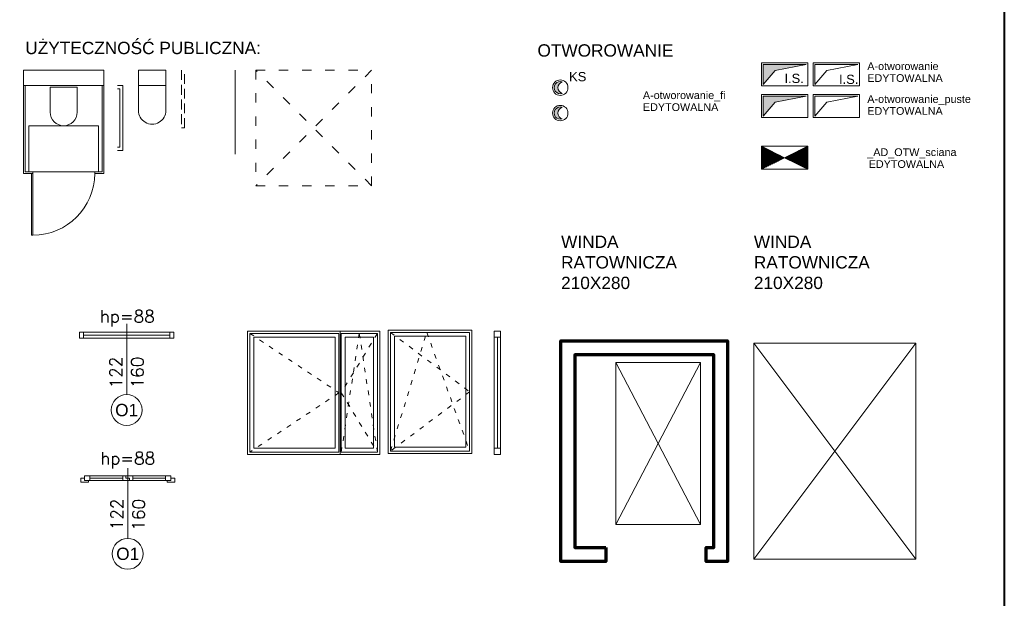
# Model space of a CAD drawing. Header units: millimetres. Extents: x 19422 to 119122, y -6876 to 97602.
# Tile 34 of 35: x 95638 to 108403, y 74257 to 81765. Entities that reach past the tile are written whole.
import ezdxf
from ezdxf.enums import TextEntityAlignment as Align

# ---------------------------------------------------------------- set-up
doc = ezdxf.new("R2010")
doc.units = ezdxf.units.MM
doc.linetypes.add('PT_IS_01_RZUT PIWNICY$0$DASHED', pattern=[19.049999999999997, 12.7, -6.35])
doc.linetypes.add('PT_IS_01_RZUT PIWNICY$0$ISO03W100', pattern=[30, 12, -18])
doc.layers.add('PT_IS_01_RZUT PIWNICY$0$!_NIEDRUKOWALNE', color=213, linetype='Continuous', lineweight=13, plot=False)
for name, color, linetype, lineweight in [('PT_IS_01_RZUT PIWNICY$0$A_CIENKIE', 151, 'Continuous', 5), ('PT_IS_01_RZUT PIWNICY$0$A_OKNA', 6, 'Continuous', 13), ('PT_IS_01_RZUT PIWNICY$0$A_OPIS_STOLARKA_OKIENNA', 241, 'Continuous', 13), ('PT_IS_01_RZUT PIWNICY$0$A_OTWOROWANIE', 3, 'Continuous', 13), ('PT_IS_01_RZUT PIWNICY$0$A_WYPOSAŻENIE SANITARNE', 4, 'Continuous', 5), ('PT_IS_01_RZUT PIWNICY$0$A_ŚCIANY KONSTRUKCYJNE', 5, 'Continuous', 70), ('S_WODA', 160, 'Continuous', 40)]:
    doc.layers.add(name, color=color, linetype=linetype, lineweight=lineweight)
doc.layers.add('PT_IS_01_RZUT PIWNICY$0$IE_SYMBOLE', color=7, linetype='Continuous', lineweight=13, true_color=0xfe0000)
doc.styles.add('PT_IS_01_RZUT PIWNICY$0$100 ARIAL', font='arial.ttf', dxfattribs={"height": 16})
doc.styles.add('PT_IS_01_RZUT PIWNICY$0$100 ROMANS', font='ROMANS.shx', dxfattribs={"width": 0.7, "height": 16})
doc.styles.add('PT_IS_01_RZUT PIWNICY$0$ARIAL', font='arial.ttf')
pattern_1 = [(45, (0, 0), (-0.6735192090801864, 0.6735192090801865), [])]

# ---------------------------------------------------------------- blocks, each defined once
blk = doc.blocks.new('PT_IS_01_RZUT PIWNICY$0$_NPSPR')
at = {"linetype": 'PT_IS_01_RZUT PIWNICY$0$ISO03W100'}
blk.add_lwpolyline([(-75, 75), (-75, -75), (75, -75), (-75, 75), (75, 75), (-75, -75), (75, -75), (75, 75)], dxfattribs=at)
blk = doc.blocks.new('PT_IS_01_RZUT PIWNICY$0$_KABINA WC')
for points in [[(2, 0), (0, 0), (0, -114), (12.25123598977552, -114)], [(2, 0), (2, -112), (12.25123598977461, -112)], [(92.25123598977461, -112), (102, -112), (102, 0)], [(92.25123598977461, -114), (104, -114), (104, 0), (102, 0)], [(10.25123598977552, -114), (10.25123598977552, -194), (12.25123598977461, -194), (12.25123598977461, -114), (10.25123598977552, -114)], [(12.25123598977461, -114), (12.25123598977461, -112)], [(92.25123598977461, -114), (92.25123598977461, -112)]]:
    blk.add_lwpolyline(points)
blk.add_lwpolyline([(34.5, -34.5), (34.5, -2), (69.5, -2), (69.5, -34.5, -0.9999999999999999)], format="xyb", close=True)
blk.add_arc((12.25123598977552, -114), 80, 270, 0)
at = {"layer": 'PT_IS_01_RZUT PIWNICY$0$!_NIEDRUKOWALNE'}
for points in [[(104, 0), (0, 0), (0, 20), (104, 20), (104, 0)], [(7.000000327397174, -52), (97.00000032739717, -52), (97.00000032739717, -112), (7.000000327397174, -112), (7.000000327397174, -52)]]:
    blk.add_lwpolyline(points, dxfattribs=at)
blk = doc.blocks.new('PT_IS_01_RZUT PIWNICY$0$_WC NPSPR')
for p, q in [((27.24999995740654, -52.25032540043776), (27.24999995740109, -52.24999997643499)), ((62.75000011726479, -52.25032512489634), (62.75000011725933, -52.24999932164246))]:
    blk.add_line(p, q)
for points in [[(27.24999995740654, -52.25032539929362), (27.24999927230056, 0), (62.74999931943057, 4.654757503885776e-07), (62.75000011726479, -52.25032505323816)], [(9.672548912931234e-07, -20.00000045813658), (7.000000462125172, -20.00000012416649), (7.000003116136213, -104.0000001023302), (3.621265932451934e-06, -104.0000004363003)], [(1.103890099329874e-06, -24.00000045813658), (3.00000059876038, -24.0000002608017), (3.000002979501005, -100.0000002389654), (3.484630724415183e-06, -100.0000004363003)], [(27.24999953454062, -20), (62.74999958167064, -19.99999953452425)]]:
    blk.add_lwpolyline(points)
at = {"linetype": 'PT_IS_01_RZUT PIWNICY$0$DASHED'}
blk.add_lwpolyline([(82.99999871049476, 8.46655821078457e-05), (82.99999871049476, 8.46655821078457e-05), (83.00000127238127, -74.99991539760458), (87.00000127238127, -74.99991526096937), (86.99999869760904, 8.46655821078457e-05)], dxfattribs=at)
blk.add_arc((45.00000003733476, -52.25016245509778), 17.75000008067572, 179.9994755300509, 0.0005265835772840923)
at = {"layer": 'PT_IS_01_RZUT PIWNICY$0$!_NIEDRUKOWALNE'}
blk.add_lwpolyline([(152.7499993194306, 4.654757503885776e-07), (152.7499993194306, -108.8643547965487)], dxfattribs=at)
blk = doc.blocks.new('*U155')
h = blk.add_hatch()
h.set_pattern_fill('ANSI31', color=256, scale=0.3)
h.set_pattern_definition(pattern_1)
h.paths.add_polyline_path([(0, -30), (30, -15), (0, 0)])
h = blk.add_hatch()
h.set_pattern_fill('ANSI31', color=256, scale=0.3)
h.set_pattern_definition(pattern_1)
h.paths.add_polyline_path([(30, -15), (60, 0), (60, -30)])
for points in [[(0, 0), (60, 0), (60, -30), (0, -30)], [(0, 0), (30, -15), (0, -30)], [(60, 0), (30, -15), (60, -30)]]:
    blk.add_lwpolyline(points, close=True)
blk = doc.blocks.new('PT_IS_01_RZUT PIWNICY$0$A-OTWOROWANIE_fi')
h = blk.add_hatch(color=256)
h.dxf.hatch_style = 1
edge = h.paths.add_edge_path()
edge.add_arc((5, -8.881784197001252e-16), 8, 108.209956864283, 251.790043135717)
edge.add_arc((1.332267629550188e-15, 0), 8, 71.79004313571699, 288.20995686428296, ccw=False)
blk.add_lwpolyline([(2.500000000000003, 7.599342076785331, 0.7237468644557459), (2.499999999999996, -7.599342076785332, -1.381698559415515)], format="xyb", close=True)
blk.add_circle((0, 0), 10)
blk = doc.blocks.new('*U156')
h = blk.add_hatch(color=256)
h.dxf.hatch_style = 1
edge = h.paths.add_edge_path()
edge.add_arc((5, -8.881784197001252e-16), 8, 108.209956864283, 251.790043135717)
edge.add_arc((1.332267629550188e-15, 0), 8, 71.79004313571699, 288.20995686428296, ccw=False)
blk.add_lwpolyline([(2.500000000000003, 7.599342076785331, 0.7237468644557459), (2.499999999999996, -7.599342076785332, -1.381698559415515)], format="xyb", close=True)
blk.add_circle((0, 0), 10)
at = {"style": 'PT_IS_01_RZUT PIWNICY$0$ARIAL', "flags": 8}
blk.add_attdef('OPISSZACHTU', (10.47210994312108, 8.278696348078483), '', height=12, dxfattribs=at)
blk = doc.blocks.new('*U157')
h = blk.add_hatch(color=256)
h.dxf.hatch_style = 1
h.paths.add_polyline_path([(2.000000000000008, -28), (17.5, -10), (58, -2), (2, -2)])
for points in [[(7.347880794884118e-15, -30), (60.00000000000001, -30), (60.00000000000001, 0), (0, 0)], [(2.000000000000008, -28), (17.5, -10), (58, -2), (2, -2)]]:
    blk.add_lwpolyline(points, close=True)
blk = doc.blocks.new('*U158')
h = blk.add_hatch(color=256)
h.dxf.hatch_style = 1
h.paths.add_polyline_path([(2.000000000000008, -28), (17.5, -10), (58, -2), (2, -2)])
for points in [[(7.347880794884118e-15, -30), (60.00000000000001, -30), (60.00000000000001, 0), (0, 0)], [(2.000000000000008, -28), (17.5, -10), (58, -2), (2, -2)]]:
    blk.add_lwpolyline(points, close=True)
at = {"style": 'PT_IS_01_RZUT PIWNICY$0$ARIAL', "flags": 8}
blk.add_attdef('OPISSZACHTU', (29.78283140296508, -26.12119097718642), '', height=12, dxfattribs=at)
blk = doc.blocks.new('*U159')
for points in [[(1.83697019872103e-15, -30), (60, -30), (60, 0), (0, 0)], [(2.000000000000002, -28), (17.5, -10), (58, -2), (2, -2)]]:
    blk.add_lwpolyline(points, close=True)
at = {"style": 'PT_IS_01_RZUT PIWNICY$0$ARIAL', "flags": 8}
blk.add_attdef('OPISSZACHTU', (33.42579980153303, -27.34352495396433), '', height=12, dxfattribs=at)
blk = doc.blocks.new('*U160')
for points in [[(1.83697019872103e-15, -30), (60, -30), (60, 0), (0, 0)], [(2.000000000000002, -28), (17.5, -10), (58, -2), (2, -2)]]:
    blk.add_lwpolyline(points, close=True)
blk = doc.blocks.new('*U161')
h = blk.add_hatch()
h.set_pattern_fill('ANSI31', color=256, scale=0.3)
h.set_pattern_definition(pattern_1)
h.paths.add_polyline_path([(0, -30), (30, -15), (0, 0)])
h = blk.add_hatch()
h.set_pattern_fill('ANSI31', color=256, scale=0.3)
h.set_pattern_definition(pattern_1)
h.paths.add_polyline_path([(30, -15), (60, 0), (60, -30)])
for points in [[(0, 0), (60, 0), (60, -30), (0, -30)], [(0, 0), (30, -15), (0, -30)], [(60, 0), (30, -15), (60, -30)]]:
    blk.add_lwpolyline(points, close=True)
blk = doc.blocks.new('*U162')
h = blk.add_hatch(color=256)
h.dxf.hatch_style = 1
edge = h.paths.add_edge_path()
edge.add_arc((5, -8.881784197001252e-16), 8, 108.209956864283, 251.790043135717)
edge.add_arc((1.332267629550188e-15, 0), 8, 71.79004313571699, 288.20995686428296, ccw=False)
blk.add_lwpolyline([(2.500000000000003, 7.599342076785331, 0.7237468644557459), (2.499999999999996, -7.599342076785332, -1.381698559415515)], format="xyb", close=True)
blk.add_circle((0, 0), 10)
at = {"style": 'PT_IS_01_RZUT PIWNICY$0$ARIAL', "flags": 8}
blk.add_attdef('OPISSZACHTU', (10.47210994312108, 8.278696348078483), '', height=12, dxfattribs=at)
blk = doc.blocks.new('*U163')
h = blk.add_hatch(color=256)
h.dxf.hatch_style = 1
h.paths.add_polyline_path([(2.000000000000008, -28), (17.5, -10), (58, -2), (2, -2)])
for points in [[(7.347880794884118e-15, -30), (60.00000000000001, -30), (60.00000000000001, 0), (0, 0)], [(2.000000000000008, -28), (17.5, -10), (58, -2), (2, -2)]]:
    blk.add_lwpolyline(points, close=True)
blk = doc.blocks.new('*U164')
h = blk.add_hatch(color=256)
h.dxf.hatch_style = 1
h.paths.add_polyline_path([(2.000000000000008, -28), (17.5, -10), (58, -2), (2, -2)])
for points in [[(7.347880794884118e-15, -30), (60.00000000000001, -30), (60.00000000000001, 0), (0, 0)], [(2.000000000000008, -28), (17.5, -10), (58, -2), (2, -2)]]:
    blk.add_lwpolyline(points, close=True)
at = {"style": 'PT_IS_01_RZUT PIWNICY$0$ARIAL', "flags": 8}
blk.add_attdef('OPISSZACHTU', (29.78283140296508, -26.12119097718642), '', height=12, dxfattribs=at)
blk = doc.blocks.new('*U165')
for points in [[(1.83697019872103e-15, -30), (60, -30), (60, 0), (0, 0)], [(2.000000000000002, -28), (17.5, -10), (58, -2), (2, -2)]]:
    blk.add_lwpolyline(points, close=True)
at = {"style": 'PT_IS_01_RZUT PIWNICY$0$ARIAL', "flags": 8}
blk.add_attdef('OPISSZACHTU', (33.42579980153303, -27.34352495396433), '', height=12, dxfattribs=at)
blk = doc.blocks.new('*U166')
for points in [[(1.83697019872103e-15, -30), (60, -30), (60, 0), (0, 0)], [(2.000000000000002, -28), (17.5, -10), (58, -2), (2, -2)]]:
    blk.add_lwpolyline(points, close=True)
blk = doc.blocks.new('*U171')
for points in [[(-4, 152), (4, 152), (4, 160), (-4, 160)], [(-4, 152), (4, 152), (4, 8), (-4, 8)], [(-4, 8), (4, 8), (4, 0), (-4, 0)]]:
    blk.add_lwpolyline(points, close=True)
blk.add_lwpolyline([(0, 8), (0, 152)])
blk = doc.blocks.new('*U174')
for points in [[(0, 0), (171.3167835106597, 0), (171.3167835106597, 160), (0, 160)], [(3, 3), (118.5, 3), (118.5, 157), (3, 157)], [(121.5, 157), (168.3167835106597, 157), (168.3167835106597, 3), (121.5, 3)], [(8, 8), (113.5, 8), (113.5, 152), (8, 152)], [(126.5, 152), (163.3167835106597, 152), (163.3167835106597, 8), (126.5, 8)]]:
    blk.add_lwpolyline(points, close=True)
at = {"linetype": 'PT_IS_01_RZUT PIWNICY$0$ISO03W100', "ltscale": 0.5}
for points in [[(3, 157), (118.5, 80), (3, 3)], [(168.3167835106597, 157), (121.5, 80), (168.3167835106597, 3)], [(121.5, 3), (144.9083917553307, 157), (168.3167835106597, 3)]]:
    blk.add_lwpolyline(points, dxfattribs=at)
at = {"layer": 'PT_IS_01_RZUT PIWNICY$0$!_NIEDRUKOWALNE'}
blk.add_line((120, 0), (120, 160), dxfattribs=at)
blk = doc.blocks.new('*U192')
for points in [[(-122, -4), (-117, -4), (-117, 4), (-122, 4), (-122, -4)], [(-5, 4), (-117, 4)], [(-5, 0), (-117, 0)], [(-5, -4), (0, -4), (0, 4), (-5, 4), (-5, -4)], [(-5, -4), (-117, -4)]]:
    blk.add_lwpolyline(points)
at = {"layer": 'PT_IS_01_RZUT PIWNICY$0$A_OPIS_STOLARKA_OKIENNA'}
blk.add_line((-61, 14.93199608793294), (-61, -77.07466302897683), dxfattribs=at)
blk.add_circle((-61, -97.07466302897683), 20, dxfattribs=at)
at = {"layer": 'PT_IS_01_RZUT PIWNICY$0$A_OPIS_STOLARKA_OKIENNA', "style": 'PT_IS_01_RZUT PIWNICY$0$100 ROMANS'}
for tag, rotation, p in [('PARAPET', 9.067147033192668e-09, (-60.15702946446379, 24.51079803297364)), ('SZER', 90, (-75, -48.39648292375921)), ('WYS', 90, (-47, -48.39648292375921))]:
    blk.add_attdef(tag, text='', height=16, rotation=rotation, dxfattribs=at).set_placement(p, align=Align.MIDDLE_CENTER)
at = {"layer": 'PT_IS_01_RZUT PIWNICY$0$A_OPIS_STOLARKA_OKIENNA', "style": 'PT_IS_01_RZUT PIWNICY$0$100 ARIAL'}
blk.add_attdef('OZNACZENIE', text='', height=16, dxfattribs=at).set_placement((-61, -97.07466302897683), align=Align.MIDDLE_CENTER)
blk = doc.blocks.new('*U194')
for points in [[(10.03348422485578, 2), (10.03348422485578, 0), (0, 0), (0, 5), (5.033484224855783, 5)], [(5.033484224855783, 8), (12.03348422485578, 8), (12.03348422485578, 2), (5.033484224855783, 2), (5.033484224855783, 8)], [(109.9665157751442, 8), (12.03348422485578, 8)], [(54.5, 5), (12.03348422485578, 5)], [(109.9665157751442, 2), (12.03348422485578, 2)], [(54.5, 8), (67.5, 8), (67.5, 2), (54.5, 2), (54.5, 8)], [(63.5, 2), (63.5, 5), (58.5, 5), (58.5, 8)], [(109.9665157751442, 5), (67.5, 5)], [(109.9665157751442, 8), (116.9665157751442, 8), (116.9665157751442, 2), (109.9665157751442, 2), (109.9665157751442, 8)], [(111.9665157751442, 2), (111.9665157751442, 0), (122, 0), (122, 5), (116.9665157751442, 5)]]:
    blk.add_lwpolyline(points)
at = {"layer": 'PT_IS_01_RZUT PIWNICY$0$A_OPIS_STOLARKA_OKIENNA'}
blk.add_line((61, 18.16259269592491), (61, -73.07466302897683), dxfattribs=at)
blk.add_circle((61, -93.07466302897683), 20, dxfattribs=at)
at = {"layer": 'PT_IS_01_RZUT PIWNICY$0$A_OPIS_STOLARKA_OKIENNA', "style": 'PT_IS_01_RZUT PIWNICY$0$100 ROMANS'}
for tag, rotation, p in [('PARAPET', 9.067147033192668e-09, (61, 30.93436222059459)), ('SZER', 89.268378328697, (47.0028350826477, -42.0680607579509)), ('WYS', 89.268378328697, (75.00055237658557, -42.42558883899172))]:
    blk.add_attdef(tag, text='', height=16, rotation=rotation, dxfattribs=at).set_placement(p, align=Align.MIDDLE_CENTER)
at = {"layer": 'PT_IS_01_RZUT PIWNICY$0$A_OPIS_STOLARKA_OKIENNA', "style": 'PT_IS_01_RZUT PIWNICY$0$100 ARIAL'}
blk.add_attdef('OZNACZENIE', text='', height=16, dxfattribs=at).set_placement((61, -93.07466302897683), align=Align.MIDDLE_CENTER)
blk = doc.blocks.new('*U218')
at = {"linetype": 'PT_IS_01_RZUT PIWNICY$0$ISO03W100', "ltscale": 0.5}
for p, q in [((3, 3), (50, 157)), ((50, 157), (105.5628454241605, 3))]:
    blk.add_line(p, q, dxfattribs=at)
for points in [[(0, 160), (108.5628454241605, 160), (108.5628454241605, 0), (0, 0)], [(3, 3), (105.5628454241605, 3), (105.5628454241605, 157), (3, 157)], [(8, 8), (100.5628454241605, 8), (100.5628454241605, 152), (8, 152)]]:
    blk.add_lwpolyline(points, close=True)
blk.add_lwpolyline([(3, 157), (105.5628454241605, 80), (3, 3)], dxfattribs=at)
blk = doc.blocks.new('PT_IS_01_RZUT PIWNICY')
blk.add_lwpolyline([(4462.055398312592, 9194.853158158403), (6996.436092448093, 9194.853158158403), (6996.436092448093, 6296.418390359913), (4462.055398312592, 6296.418390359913)], close=True)
at = {"layer": 'PT_IS_01_RZUT PIWNICY$0$A_CIENKIE'}
for points in [[(6671.751360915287, 8132.59714227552), (6881.751360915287, 8132.59714227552), (6881.751360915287, 7852.59714227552), (6671.751360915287, 7852.59714227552)], [(6492.690635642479, 8107.597142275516), (6492.690635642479, 7897.59714227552), (6602.690635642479, 7897.59714227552), (6602.690635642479, 8107.597142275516)]]:
    blk.add_lwpolyline(points, close=True, dxfattribs=at)
for points in [[(6881.751360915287, 8132.59714227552), (6671.751360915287, 7852.59714227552)], [(6671.751360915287, 8132.59714227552), (6881.751360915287, 7852.59714227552)], [(6602.690635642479, 8107.597142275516), (6492.690635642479, 7897.59714227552)], [(6492.690635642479, 8107.597142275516), (6602.690635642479, 7897.59714227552)]]:
    blk.add_lwpolyline(points, dxfattribs=at)
at = {"layer": 'PT_IS_01_RZUT PIWNICY$0$A_ŚCIANY KONSTRUKCYJNE'}
blk.add_lwpolyline([(6479.690635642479, 7867.59714227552), (6479.690635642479, 7849.59714227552), (6421.690635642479, 7849.59714227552), (6421.690635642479, 8135.597142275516), (6637.690635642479, 8135.597142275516), (6637.690635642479, 7849.59714227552), (6609.690635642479, 7849.59714227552), (6609.690635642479, 7867.59714227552), (6619.690635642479, 7867.59714227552), (6619.690635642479, 8117.597142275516), (6439.690635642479, 8117.597142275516), (6439.690635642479, 7867.59714227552), (6479.690635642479, 7867.59714227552)], dxfattribs=at)
at = {"layer": 'PT_IS_01_RZUT PIWNICY$0$A_CIENKIE'}
blk.add_blockref('PT_IS_01_RZUT PIWNICY$0$_NPSPR', (6101.088359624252, 8411.93336635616), dxfattribs=at)
at = {"layer": 'PT_IS_01_RZUT PIWNICY$0$A_OKNA'}
for name, p, values in [('*U192', (5919.609774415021, 8143.049154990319), {'WYS': '160', 'OZNACZENIE': 'O1', 'SZER': '122', 'PARAPET': 'hp=88'}), ('*U194', (5798.984823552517, 7952.481206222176), {'PARAPET': 'hp=88', 'SZER': '122', 'OZNACZENIE': 'O1', 'WYS': '160'})]:
    blk.add_blockref(name, p, dxfattribs=at).add_auto_attribs(values)
for name, p in [('*U174', (6015.32884640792, 7988.364685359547)), ('*U218', (6197.697698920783, 7989.695592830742)), ('*U171', (6339.195356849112, 7988.364685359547))]:
    blk.add_blockref(name, p, dxfattribs=at)
at = {"layer": 'PT_IS_01_RZUT PIWNICY$0$A_OTWOROWANIE'}
ref = blk.add_blockref('*U158', (6681.662104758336, 8496.456918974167), dxfattribs=at)
ref.add_attrib('OPISSZACHTU', 'I.S.', (6711.384649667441, 8470.33572799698), dxfattribs={"layer": '0', "height": 12, "style": 'PT_IS_01_RZUT PIWNICY$0$ARIAL'})
ref = blk.add_blockref('*U164', (6681.662104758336, 8496.456918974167), dxfattribs=at)
ref.add_attrib('OPISSZACHTU', 'I.S.', (6711.384649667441, 8470.33572799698), dxfattribs={"layer": '0', "height": 12, "style": 'PT_IS_01_RZUT PIWNICY$0$ARIAL'})
ref = blk.add_blockref('*U159', (6748.748499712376, 8496.456918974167), dxfattribs=at)
ref.add_attrib('OPISSZACHTU', 'I.S.', (6782.114013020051, 8469.113394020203), dxfattribs={"layer": '0', "height": 12, "style": 'PT_IS_01_RZUT PIWNICY$0$ARIAL'})
ref = blk.add_blockref('*U165', (6748.748499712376, 8496.456918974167), dxfattribs=at)
ref.add_attrib('OPISSZACHTU', 'I.S.', (6782.114013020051, 8469.113394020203), dxfattribs={"layer": '0', "height": 12, "style": 'PT_IS_01_RZUT PIWNICY$0$ARIAL'})
ref = blk.add_blockref('*U156', (6420.762167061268, 8464.292925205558), dxfattribs=at)
ref.add_attrib('OPISSZACHTU', 'KS', (6432.204058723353, 8472.571621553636), dxfattribs={"layer": '0', "height": 12, "style": 'PT_IS_01_RZUT PIWNICY$0$ARIAL'})
ref = blk.add_blockref('*U162', (6420.762167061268, 8464.292925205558), dxfattribs=at)
ref.add_attrib('OPISSZACHTU', 'KS', (6432.204058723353, 8472.571621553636), dxfattribs={"layer": '0', "height": 12, "style": 'PT_IS_01_RZUT PIWNICY$0$ARIAL'})
for name, p in [('*U157', (6681.662104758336, 8455.399336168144)), ('*U163', (6681.662104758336, 8455.399336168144)), ('*U160', (6748.748499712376, 8455.399336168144)), ('*U166', (6748.748499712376, 8455.399336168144)), ('PT_IS_01_RZUT PIWNICY$0$A-OTWOROWANIE_fi', (6420.762167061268, 8431.306574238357)), ('PT_IS_01_RZUT PIWNICY$0$A-OTWOROWANIE_fi', (6420.762167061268, 8431.306574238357)), ('*U155', (6681.662104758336, 8388.307005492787)), ('*U161', (6681.662104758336, 8388.307005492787))]:
    blk.add_blockref(name, p, dxfattribs=at)
at = {"layer": 'PT_IS_01_RZUT PIWNICY$0$A_WYPOSAŻENIE SANITARNE'}
for name, p in [('PT_IS_01_RZUT PIWNICY$0$_KABINA WC', (5724.911187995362, 8466.93336561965)), ('PT_IS_01_RZUT PIWNICY$0$_WC NPSPR', (5846.661188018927, 8486.933365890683))]:
    blk.add_blockref(name, p, dxfattribs=at)
at = {"style": 'PT_IS_01_RZUT PIWNICY$0$100 ARIAL'}
for s, p in [('A-otworowanie', (6818.796091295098, 8492.157636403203)), ('A-otworowanie', (6818.796091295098, 8492.157636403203)), ('EDYTOWALNA', (6818.796091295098, 8476.721048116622)), ('EDYTOWALNA', (6818.796091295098, 8476.721048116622)), ('A-otworowanie_fi', (6527.896153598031, 8454.46555171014)), ('A-otworowanie_fi', (6527.896153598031, 8454.46555171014)), ('A-otworowanie_puste', (6818.796091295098, 8449.511051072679)), ('A-otworowanie_puste', (6818.796091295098, 8449.511051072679)), ('EDYTOWALNA', (6527.896153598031, 8439.028963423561)), ('EDYTOWALNA', (6527.896153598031, 8439.028963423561)), ('EDYTOWALNA', (6818.796091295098, 8434.0744627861)), ('EDYTOWALNA', (6818.796091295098, 8434.0744627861)), ('_AD_OTW_sciana', (6818.796091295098, 8380.568980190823)), ('_AD_OTW_sciana', (6818.796091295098, 8380.568980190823)), ('EDYTOWALNA', (6820.678530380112, 8365.13239190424)), ('EDYTOWALNA', (6820.678530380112, 8365.13239190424))]:
    blk.add_text(s, height=10, dxfattribs=at).set_placement(p, align=Align.MIDDLE_LEFT)
at = {"char_height": 16, "attachment_point": 1, "style": 'PT_IS_01_RZUT PIWNICY$0$100 ARIAL'}
for s, insert, width in [('UŻYTECZNOŚĆ PUBLICZNA:', (5727.163332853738, 8523.79728574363), 489.7895224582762), ('OTWOROWANIE', (6391.177696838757, 8520.552728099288), 158.0661192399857), ('OTWOROWANIE', (6391.177696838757, 8520.552728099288), 158.0661192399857), ('WINDA\\PRATOWNICZA\\P210X280', (6421.824382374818, 8272.307733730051), 237.209561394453), ('WINDA\\PRATOWNICZA\\P210X280', (6671.751360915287, 8272.307733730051), 237.209561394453)]:
    blk.add_mtext(s, dxfattribs=dict(at, insert=insert, width=width))
at = {"layer": 'PT_IS_01_RZUT PIWNICY$0$IE_SYMBOLE', "style": 'PT_IS_01_RZUT PIWNICY$0$ARIAL', "flags": 12}
for tag, p in [('PIR', (6294.737095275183, 6824.612723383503)), ('O', (6258.035832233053, 6679.36121482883, 7.697195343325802e-06)), ('KE', (6258.570601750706, 6606.369209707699))]:
    blk.add_attdef(tag, text='', height=15.08472387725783, dxfattribs=at).set_placement(p, align=Align.CENTER)

msp = doc.modelspace()

# ---------------------------------------------------------------- block references
at = {"layer": 'S_WODA', "xscale": 10, "yscale": 10, "zscale": 10}
msp.add_blockref('PT_IS_01_RZUT PIWNICY', (38438.68472257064, -3759.713832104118), dxfattribs=at)

doc.saveas('drawing.dxf')
